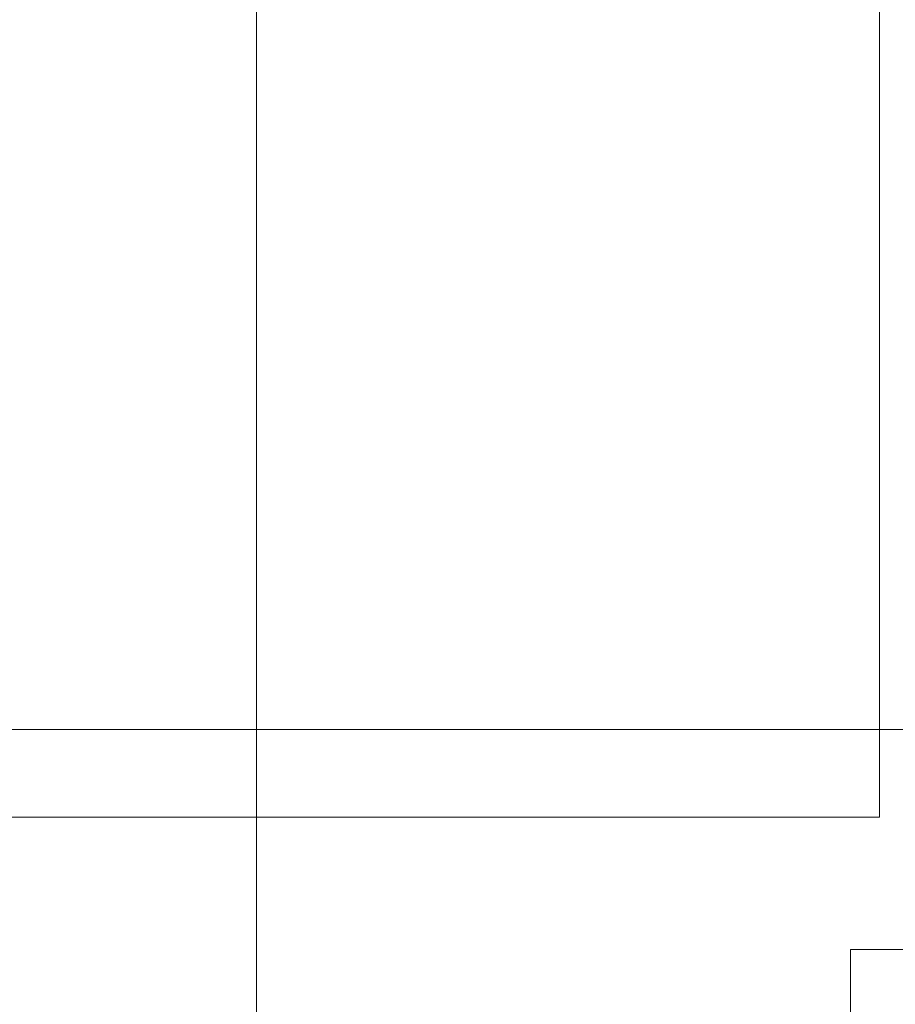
# Model space of a CAD drawing. Header units: millimetres. Extents: x -2932 to 42461, y -10716 to 17298.
# Tile 102 of 168: x 26592 to 27297, y 4628 to 5420. Entities that reach past the tile are written whole.
import ezdxf

# ---------------------------------------------------------------- set-up
doc = ezdxf.new("R2010")
doc.units = ezdxf.units.MM
doc.header["$MEASUREMENT"] = 0
doc.layers.add('Furniture-1_Pen_No__62', color=7, linetype='Continuous', lineweight=20, true_color=0xaaaaaa)
doc.layers.add('SA_LAGI_Pen_No__102', color=7, linetype='Continuous', lineweight=13, true_color=0xcccccc)
doc.layers.add('I-FURN.IFC Model_Pen_No__2', color=8, linetype='Continuous', lineweight=15)
doc.layers.add('SA_LAGI_Pen_No__1', color=7, linetype='Continuous', lineweight=13)

msp = doc.modelspace()

# ---------------------------------------------------------------- linework, layer by layer
at = {"layer": 'Furniture-1_Pen_No__62', "color": 253, "linetype": 'Continuous', "lineweight": 20, "true_color": 0xaaaaaa}
for p in [(27284, 5978.5), (26484, 4778.5)]:
    msp.add_line(p, (27284, 4778.5), dxfattribs=at)
at = {"layer": 'I-FURN.IFC Model_Pen_No__2', "color": 8, "linetype": 'Continuous', "lineweight": 15}
for p, q in [((27284, 4778.5), (27284, 5978.5)), ((26484, 4778.5), (27284, 4778.5))]:
    msp.add_line(p, q, dxfattribs=at)

# ---------------------------------------------------------------- wipeouts: each hides what was drawn before it
at = {"color": 7, "linetype": 'Continuous', "lineweight": 13, "ltscale": 111160.41859}
msp.add_wipeout([(27260.81, 4671.93), (27591.04, 4671.93), (27591.04, 4288.4), (27260.81, 4288.4)], dxfattribs=at).dxf.layer = 'SA_LAGI_Pen_No__1'

# ---------------------------------------------------------------- next in the draw order: hatches: boundary and pattern name
at = {"layer": 'SA_LAGI_Pen_No__102', "linetype": 'Continuous', "lineweight": 13, "true_color": 0xcccccc}
h = msp.add_hatch(dxfattribs=at)
h.set_pattern_fill('Grid_60x60_0001', color=254, style=0, pattern_type=2)
h.set_pattern_definition([(180, (26182.7, 4248.7), (0, 600), []), (270, (26182.7, 4248.7), (600, 0), [])])
h.paths.add_polyline_path([(22070, 6010), (22070, 4476), (22670, 4478.5), (22670, 4360), (19588, 4360), (19575.5, 4360), (19575.5, 3460), (28330.46, 3460), (28330.46, 6010)])

# ---------------------------------------------------------------- next in the draw order: linework, layer by layer
at = {"layer": 'SA_LAGI_Pen_No__1', "color": 7, "linetype": 'Continuous', "lineweight": 13, "flags": 128}
msp.add_lwpolyline([(27260.81, 4671.93), (27591.04, 4671.93), (27591.04, 4288.4), (27260.81, 4288.4)], close=True, dxfattribs=at)

doc.saveas('drawing.dxf')
